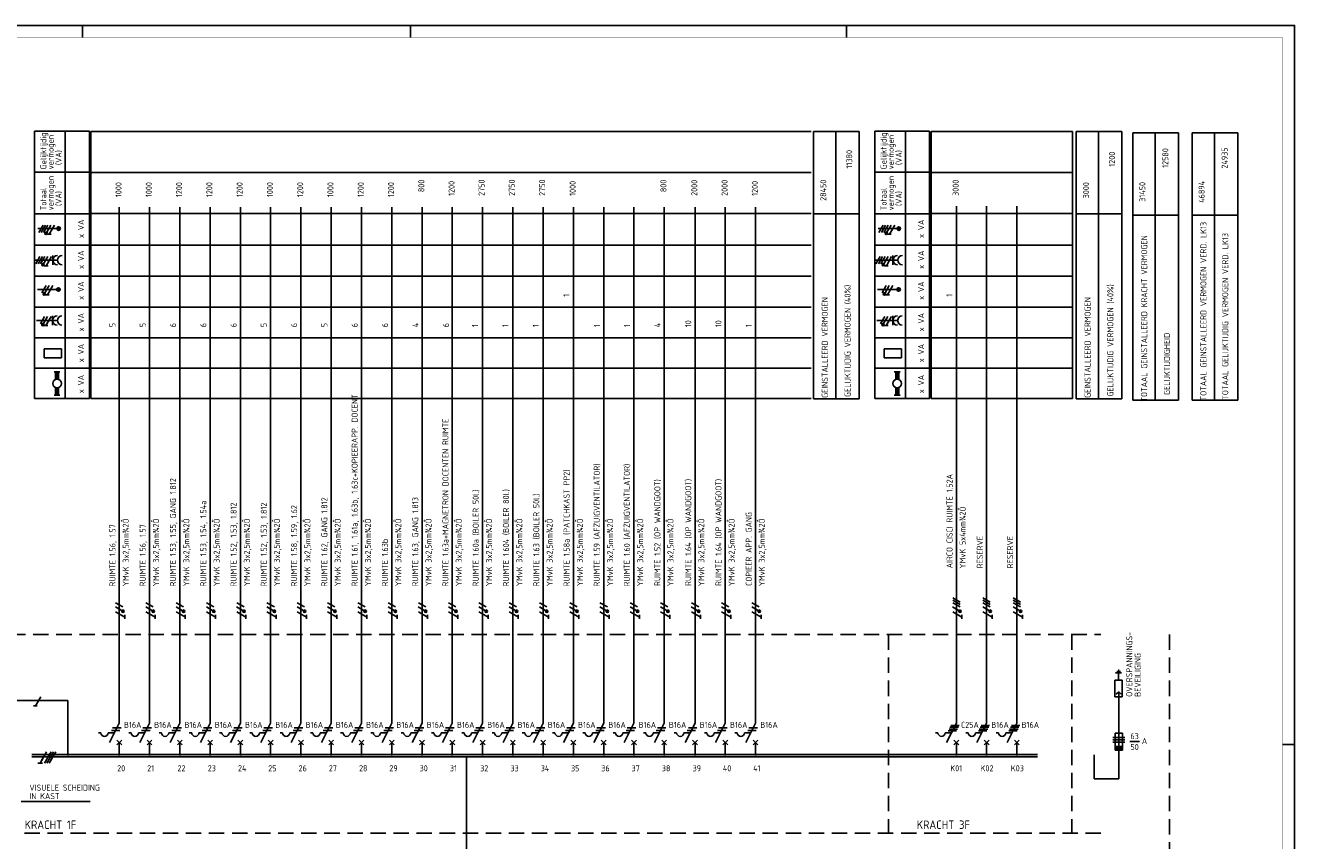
# Model space of a CAD drawing. Header units: millimetres. Extents: x 0 to 841, y 0 to 594.
# Tile 4 of 4: x 317 to 841, y 257 to 594. Entities that reach past the tile are written whole.
import ezdxf
from ezdxf.enums import TextEntityAlignment as Align

# ---------------------------------------------------------------- set-up
doc = ezdxf.new("R2010")
doc.units = ezdxf.units.MM
doc.linetypes.add('HIDDEN', pattern=[9.525, 6.35, -3.175])
doc.layers.get('0').update_dxf_attribs({"linetype": 'CONTINUOUS'})
for name, color, linetype in [('1', 7, 'CONTINUOUS'), ('40', 1, 'CONTINUOUS'), ('70', 1, 'CONTINUOUS'), ('71', 2, 'CONTINUOUS'), ('73', 4, 'CONTINUOUS'), ('BLOKASP', 9, 'CONTINUOUS'), ('EL$2B---_KADER', 4, 'CONTINUOUS'), ('LIJN018', 210, 'CONTINUOUS'), ('LIJN025', 10, 'CONTINUOUS'), ('LIJN035', 50, 'CONTINUOUS'), ('LIJN050', 90, 'CONTINUOUS'), ('TEKST25', 10, 'CONTINUOUS'), ('TEKST35', 50, 'CONTINUOUS'), ('TEKST50', 90, 'CONTINUOUS')]:
    doc.layers.add(name, color=color, linetype=linetype)
doc.styles.add('5_0', font='iso.shx')
doc.styles.add('ISO', font='ISO.SHX')
doc.styles.add('NEN', font='iso.shx')
doc.styles.add('ROMAND', font='romand')

# ---------------------------------------------------------------- blocks, each defined once
blk = doc.blocks.new('A1')
at = {"layer": 'LIJN025'}
for p, q in [((340.5, 589), (340.5, 594)), ((476, 589), (476, 594)), ((656, 589), (656, 594)), ((836, 297), (841, 297))]:
    blk.add_line(p, q, dxfattribs=at)
blk.add_lwpolyline([(0, 0), (0, 594), (841, 594), (841, 0)], close=True, dxfattribs=at)
at = {"layer": 'LIJN050', "const_width": 0.2}
blk.add_lwpolyline([(836, 5), (836, 589), (25, 589), (25, 5)], close=True, dxfattribs=at)
at = {"layer": 'TEKST25', "style": 'ROMAND', "width": 2.899115}
blk.add_attdef('STATUS', text='', height=2.5, dxfattribs=at).set_placement((795, 71.5), (834, 71.5), align=Align.FIT)
at = {"layer": 'TEKST25', "style": 'ISO'}
for tag, p in [('E', (796.25, 66)), ('NAAM-E', (807.75, 66)), ('DATUM-E', (826, 66)), ('D', (796.25, 61)), ('NAAM-D', (807.75, 61)), ('DATUM-D', (826, 61)), ('C', (796.25, 56)), ('NAAM-C', (807.75, 56)), ('DATUM-C', (826, 56)), ('B', (796.25, 51)), ('NAAM-B', (807.75, 51)), ('DATUM-B', (826, 51)), ('A', (796.25, 46)), ('NAAM-A', (807.75, 46)), ('DATUM-A', (826, 46))]:
    blk.add_attdef(tag, text='', height=2.5, dxfattribs=at).set_placement(p, align=Align.CENTER)
for tag, p in [('DATUM', (673.75, 36.25)), ('SCHAAL', (709, 36.25)), ('GETEKEND', (739.25, 36.25)), ('GECONTOL.', (774, 36.25)), ('FORMAAT', (804.25, 28.25))]:
    blk.add_attdef(tag, p, '', height=2.5, dxfattribs=at)
at = {"layer": 'TEKST35', "style": 'ISO'}
for tag, p in [('PROJECT', (675.5, 72.5)), ('PLAATS', (675.5, 63.5)), ('INSTALLATIE-REGEL1', (675.5, 52.5)), ('INSTALLATIE-REGEL2', (675.5, 43.5))]:
    blk.add_attdef(tag, p, '', height=4, dxfattribs=at)
blk.add_attdef('PROJ.NR.', text='', height=4, dxfattribs=at).set_placement((822, 23), align=Align.CENTER)
at = {"layer": 'TEKST50', "style": 'ISO'}
blk.add_attdef('FILE-NAAM', text='', height=5, dxfattribs=at).set_placement((814.5, 7.5), align=Align.CENTER)

msp = doc.modelspace()

# ---------------------------------------------------------------- linework, layer by layer
at = {"color": 10}
for p, q in [((325.72, 293.99), (323.02, 289.3)), ((327.6, 293.99), (324.89, 289.3)), ((328.54, 293.99), (325.83, 289.3)), ((328.54, 293.99), (325.83, 289.3)), ((329.47, 293.99), (326.77, 289.3)), ((323.95, 289.3), (322.08, 289.3))]:
    msp.add_line(p, q, dxfattribs=at)
msp.add_line((328.54, 293.99), (325.83, 289.3))
at = {"color": 10, "const_width": 0.469}
msp.add_lwpolyline([(324.03, 290.59, 1), (323.63, 290.83, 1)], format="xyb", close=True, dxfattribs=at)
at = {"layer": '1', "color": 1}
for p, q in [((702.85, 355.8), (699.82, 357.55)), ((702.85, 354.8), (699.82, 356.55)), ((715.35, 355.8), (712.32, 357.55)), ((715.35, 354.8), (712.32, 356.55)), ((727.85, 355.8), (724.82, 357.55)), ((727.85, 354.8), (724.82, 356.55)), ((357.15, 352.07), (354.16, 353.8)), ((357.23, 353.8), (354.19, 355.55)), ((357.98, 349.64), (354.19, 351.82)), ((369.65, 352.07), (366.66, 353.8)), ((369.73, 353.8), (366.69, 355.55)), ((370.48, 349.64), (366.69, 351.82)), ((382.15, 352.07), (379.16, 353.8)), ((382.23, 353.8), (379.19, 355.55)), ((382.98, 349.64), (379.19, 351.82)), ((394.65, 352.07), (391.66, 353.8)), ((394.73, 353.8), (391.69, 355.55)), ((395.48, 349.64), (391.69, 351.82)), ((407.15, 352.07), (404.16, 353.8)), ((407.23, 353.8), (404.19, 355.55)), ((407.98, 349.64), (404.19, 351.82)), ((419.65, 352.07), (416.66, 353.8)), ((419.73, 353.8), (416.69, 355.55)), ((420.48, 349.64), (416.69, 351.82)), ((432.15, 352.07), (429.16, 353.8)), ((432.23, 353.8), (429.19, 355.55)), ((432.98, 349.64), (429.19, 351.82)), ((444.65, 352.07), (441.66, 353.8)), ((444.73, 353.8), (441.69, 355.55)), ((445.48, 349.64), (441.69, 351.82)), ((457.15, 352.07), (454.16, 353.8)), ((457.23, 353.8), (454.19, 355.55)), ((457.98, 349.64), (454.19, 351.82)), ((469.65, 352.07), (466.66, 353.8)), ((469.73, 353.8), (466.69, 355.55)), ((470.48, 349.64), (466.69, 351.82)), ((482.15, 352.07), (479.16, 353.8)), ((482.23, 353.8), (479.19, 355.55)), ((482.98, 349.64), (479.19, 351.82)), ((494.65, 352.07), (491.66, 353.8)), ((494.73, 353.8), (491.69, 355.55)), ((495.48, 349.64), (491.69, 351.82)), ((507.15, 352.07), (504.16, 353.8)), ((507.23, 353.8), (504.19, 355.55)), ((507.98, 349.64), (504.19, 351.82)), ((519.65, 352.07), (516.66, 353.8)), ((519.73, 353.8), (516.69, 355.55)), ((520.48, 349.64), (516.69, 351.82)), ((532.15, 352.07), (529.16, 353.8)), ((532.23, 353.8), (529.19, 355.55)), ((532.98, 349.64), (529.19, 351.82)), ((544.65, 352.07), (541.66, 353.8)), ((544.73, 353.8), (541.69, 355.55)), ((545.48, 349.64), (541.69, 351.82)), ((557.15, 352.07), (554.16, 353.8)), ((557.23, 353.8), (554.19, 355.55)), ((557.98, 349.64), (554.19, 351.82)), ((569.65, 352.07), (566.66, 353.8)), ((569.73, 353.8), (566.69, 355.55)), ((570.48, 349.64), (566.69, 351.82)), ((582.15, 352.07), (579.16, 353.8)), ((582.23, 353.8), (579.19, 355.55)), ((582.98, 349.64), (579.19, 351.82)), ((594.87, 352.07), (591.88, 353.8)), ((595.7, 349.64), (591.91, 351.82)), ((594.95, 353.8), (591.92, 355.55)), ((607.37, 352.07), (604.38, 353.8)), ((608.2, 349.64), (604.41, 351.82)), ((607.45, 353.8), (604.42, 355.55)), ((619.87, 352.07), (616.88, 353.8)), ((620.7, 349.64), (616.91, 351.82)), ((619.95, 353.8), (616.92, 355.55)), ((702.77, 352.07), (699.78, 353.8)), ((703.6, 349.64), (699.81, 351.82)), ((702.85, 353.8), (699.82, 355.55)), ((715.27, 352.07), (712.28, 353.8)), ((716.1, 349.64), (712.31, 351.82)), ((715.35, 353.8), (712.32, 355.55)), ((727.77, 352.07), (724.78, 353.8)), ((728.6, 349.64), (724.81, 351.82)), ((727.85, 353.8), (724.82, 355.55)), ((323.29, 316.69), (321.11, 312.9)), ((765.91, 299.94), (770.91, 299.94)), ((770.91, 299.94), (765.91, 299.94)), ((765.91, 298.94), (770.91, 298.94)), ((765.91, 297.94), (770.91, 297.94))]:
    msp.add_line(p, q, dxfattribs=at)
at = {"layer": '1', "color": 2}
for p, q in [((766.83, 323.63), (769.83, 323.63)), ((766.83, 316.63), (766.83, 323.63)), ((769.83, 323.63), (769.83, 316.63)), ((766.83, 316.63), (769.83, 316.63)), ((351.69, 297.84), (355.71, 305.87)), ((364.19, 297.84), (368.21, 305.87)), ((376.69, 297.84), (380.71, 305.87)), ((389.19, 297.84), (393.21, 305.87)), ((401.69, 297.84), (405.71, 305.87)), ((414.19, 297.84), (418.21, 305.87)), ((426.69, 297.84), (430.71, 305.87)), ((439.19, 297.84), (443.21, 305.87)), ((451.69, 297.84), (455.71, 305.87)), ((464.19, 297.84), (468.21, 305.87)), ((476.69, 297.84), (480.71, 305.87)), ((489.19, 297.84), (493.21, 305.87)), ((501.69, 297.84), (505.71, 305.87)), ((514.19, 297.84), (518.21, 305.87)), ((526.69, 297.84), (530.71, 305.87)), ((539.19, 297.84), (543.21, 305.87)), ((551.69, 297.84), (555.71, 305.87)), ((564.19, 297.84), (568.21, 305.87)), ((576.69, 297.84), (580.71, 305.87)), ((589.42, 297.84), (593.43, 305.87)), ((601.92, 297.84), (605.93, 305.87)), ((614.42, 297.84), (618.43, 305.87)), ((697.31, 297.84), (701.33, 305.87)), ((709.81, 297.84), (713.83, 305.87)), ((722.31, 297.84), (726.33, 305.87)), ((347.11, 301.84), (348.11, 301.84)), ((351.11, 301.84), (353.69, 301.84)), ((359.61, 301.84), (360.61, 301.84)), ((363.61, 301.84), (366.19, 301.84)), ((372.11, 301.84), (373.11, 301.84)), ((376.11, 301.84), (378.69, 301.84)), ((384.61, 301.84), (385.61, 301.84)), ((388.61, 301.84), (391.19, 301.84)), ((397.11, 301.84), (398.11, 301.84)), ((401.11, 301.84), (403.69, 301.84)), ((409.61, 301.84), (410.61, 301.84)), ((413.61, 301.84), (416.19, 301.84)), ((422.11, 301.84), (423.11, 301.84)), ((426.11, 301.84), (428.69, 301.84)), ((434.61, 301.84), (435.61, 301.84)), ((438.61, 301.84), (441.19, 301.84)), ((447.11, 301.84), (448.11, 301.84)), ((451.11, 301.84), (453.69, 301.84)), ((459.61, 301.84), (460.61, 301.84)), ((463.61, 301.84), (466.19, 301.84)), ((472.11, 301.84), (473.11, 301.84)), ((476.11, 301.84), (478.69, 301.84)), ((484.61, 301.84), (485.61, 301.84)), ((488.61, 301.84), (491.19, 301.84)), ((497.11, 301.84), (498.11, 301.84)), ((501.11, 301.84), (503.69, 301.84)), ((509.61, 301.84), (510.61, 301.84)), ((513.61, 301.84), (516.19, 301.84)), ((522.11, 301.84), (523.11, 301.84)), ((526.11, 301.84), (528.69, 301.84)), ((534.61, 301.84), (535.61, 301.84)), ((538.61, 301.84), (541.19, 301.84)), ((547.11, 301.84), (548.11, 301.84)), ((551.11, 301.84), (553.69, 301.84)), ((559.61, 301.84), (560.61, 301.84)), ((563.61, 301.84), (566.19, 301.84)), ((572.11, 301.84), (573.11, 301.84)), ((576.11, 301.84), (578.69, 301.84)), ((584.83, 301.84), (585.83, 301.84)), ((588.83, 301.84), (591.42, 301.84)), ((597.33, 301.84), (598.33, 301.84)), ((601.33, 301.84), (603.92, 301.84)), ((609.83, 301.84), (610.83, 301.84)), ((613.83, 301.84), (616.42, 301.84)), ((692.73, 301.84), (693.73, 301.84)), ((696.73, 301.84), (699.31, 301.84)), ((705.23, 301.84), (706.23, 301.84)), ((709.23, 301.84), (711.81, 301.84)), ((717.73, 301.84), (718.73, 301.84)), ((721.73, 301.84), (724.31, 301.84)), ((766.91, 301.69), (769.91, 301.69)), ((766.91, 294.69), (766.91, 301.69)), ((769.91, 301.69), (769.91, 294.69)), ((769.91, 296.19), (766.91, 296.19)), ((769.91, 295.94), (766.91, 295.94)), ((769.91, 295.69), (766.91, 295.69)), ((769.91, 295.44), (766.91, 295.44)), ((769.91, 295.19), (766.91, 295.19)), ((769.91, 294.94), (766.91, 294.94)), ((769.91, 294.69), (766.91, 294.69))]:
    msp.add_line(p, q, dxfattribs=at)
at = {"layer": '1', "color": 1}
for centre in [(357.23, 352.05), (369.73, 352.05), (382.23, 352.05), (394.73, 352.05), (407.23, 352.05), (419.73, 352.05), (432.23, 352.05), (444.73, 352.05), (457.23, 352.05), (469.73, 352.05), (482.23, 352.05), (494.73, 352.05), (507.23, 352.05), (519.73, 352.05), (532.23, 352.05), (544.73, 352.05), (557.23, 352.05), (569.73, 352.05), (582.23, 352.05), (594.95, 352.05), (607.45, 352.05), (619.95, 352.05), (702.85, 352.05), (715.35, 352.05), (727.85, 352.05)]:
    msp.add_circle(centre, 0.5, dxfattribs=at)
at = {"layer": '1', "color": 2}
for centre in [(349.61, 301.84), (362.11, 301.84), (374.61, 301.84), (387.11, 301.84), (399.61, 301.84), (412.11, 301.84), (424.61, 301.84), (437.11, 301.84), (449.61, 301.84), (462.11, 301.84), (474.61, 301.84), (487.11, 301.84), (499.61, 301.84), (512.11, 301.84), (524.61, 301.84), (537.11, 301.84), (549.61, 301.84), (562.11, 301.84), (574.61, 301.84), (587.33, 301.84), (599.83, 301.84), (612.33, 301.84), (695.23, 301.84), (707.73, 301.84), (720.23, 301.84)]:
    msp.add_arc(centre, 1.5, 180, 0, dxfattribs=at)
at = {"layer": '70'}
for p, q in [((357.97, 348.92), (357.97, 350.48)), ((370.47, 348.92), (370.47, 350.48)), ((382.97, 348.92), (382.97, 350.48)), ((395.47, 348.92), (395.47, 350.48)), ((407.97, 348.92), (407.97, 350.48)), ((420.47, 348.92), (420.47, 350.48)), ((432.97, 348.92), (432.97, 350.48)), ((445.47, 348.92), (445.47, 350.48)), ((457.97, 348.92), (457.97, 350.48)), ((470.47, 348.92), (470.47, 350.48)), ((482.97, 348.92), (482.97, 350.48)), ((495.47, 348.92), (495.47, 350.48)), ((507.97, 348.92), (507.97, 350.48)), ((520.47, 348.92), (520.47, 350.48)), ((532.97, 348.92), (532.97, 350.48)), ((545.47, 348.92), (545.47, 350.48)), ((557.97, 348.92), (557.97, 350.48)), ((570.47, 348.92), (570.47, 350.48)), ((582.97, 348.92), (582.97, 350.48)), ((595.69, 348.92), (595.69, 350.48)), ((608.19, 348.92), (608.19, 350.48)), ((620.69, 348.92), (620.69, 350.48)), ((703.59, 348.92), (703.59, 350.48)), ((716.09, 348.92), (716.09, 350.48)), ((728.59, 348.92), (728.59, 350.48)), ((769.58, 326.63), (767.08, 326.63)), ((769.08, 327.13), (767.58, 327.13)), ((768.58, 327.63), (768.08, 327.63)), ((768.33, 326.63), (768.33, 323.63)), ((321.8, 312.9), (320.24, 312.9)), ((698.69, 304.09), (702.19, 304.09)), ((699.06, 304.84), (702.56, 304.84)), ((711.19, 304.09), (714.69, 304.09)), ((711.56, 304.84), (715.06, 304.84)), ((723.69, 304.09), (727.19, 304.09)), ((724.06, 304.84), (727.56, 304.84)), ((352.44, 302.84), (355.94, 302.84)), ((352.94, 303.84), (356.44, 303.84)), ((364.94, 302.84), (368.44, 302.84)), ((365.44, 303.84), (368.94, 303.84)), ((377.44, 302.84), (380.94, 302.84)), ((377.94, 303.84), (381.44, 303.84)), ((389.94, 302.84), (393.44, 302.84)), ((390.44, 303.84), (393.94, 303.84)), ((402.44, 302.84), (405.94, 302.84)), ((402.94, 303.84), (406.44, 303.84)), ((414.94, 302.84), (418.44, 302.84)), ((415.44, 303.84), (418.94, 303.84)), ((427.44, 302.84), (430.94, 302.84)), ((427.94, 303.84), (431.44, 303.84)), ((439.94, 302.84), (443.44, 302.84)), ((440.44, 303.84), (443.94, 303.84)), ((452.44, 302.84), (455.94, 302.84)), ((452.94, 303.84), (456.44, 303.84)), ((464.94, 302.84), (468.44, 302.84)), ((465.44, 303.84), (468.94, 303.84)), ((477.44, 302.84), (480.94, 302.84)), ((477.94, 303.84), (481.44, 303.84)), ((489.94, 302.84), (493.44, 302.84)), ((490.44, 303.84), (493.94, 303.84)), ((502.44, 302.84), (505.94, 302.84)), ((502.94, 303.84), (506.44, 303.84)), ((514.94, 302.84), (518.44, 302.84)), ((515.44, 303.84), (518.94, 303.84)), ((527.44, 302.84), (530.94, 302.84)), ((527.94, 303.84), (531.44, 303.84)), ((539.94, 302.84), (543.44, 302.84)), ((540.44, 303.84), (543.94, 303.84)), ((552.44, 302.84), (555.94, 302.84)), ((552.94, 303.84), (556.44, 303.84)), ((564.94, 302.84), (568.44, 302.84)), ((565.44, 303.84), (568.94, 303.84)), ((577.44, 302.84), (580.94, 302.84)), ((577.94, 303.84), (581.44, 303.84)), ((590.17, 302.84), (593.67, 302.84)), ((590.67, 303.84), (594.17, 303.84)), ((602.67, 302.84), (606.17, 302.84)), ((603.17, 303.84), (606.67, 303.84)), ((615.17, 302.84), (618.67, 302.84)), ((615.67, 303.84), (619.17, 303.84)), ((697.94, 302.59), (701.44, 302.59)), ((698.31, 303.34), (701.81, 303.34)), ((710.44, 302.59), (713.94, 302.59)), ((710.81, 303.34), (714.31, 303.34)), ((722.94, 302.59), (726.44, 302.59)), ((723.31, 303.34), (726.81, 303.34)), ((772.93, 298.2), (776.93, 298.2))]:
    msp.add_line(p, q, dxfattribs=at)
at = {"layer": '70', "const_width": 0.5}
for points in [[(357.23, 352.3, 1), (357.23, 351.8, 1)], [(369.73, 352.3, 1), (369.73, 351.8, 1)], [(382.23, 352.3, 1), (382.23, 351.8, 1)], [(394.73, 352.3, 1), (394.73, 351.8, 1)], [(407.23, 352.3, 1), (407.23, 351.8, 1)], [(419.73, 352.3, 1), (419.73, 351.8, 1)], [(432.23, 352.3, 1), (432.23, 351.8, 1)], [(444.73, 352.3, 1), (444.73, 351.8, 1)], [(457.23, 352.3, 1), (457.23, 351.8, 1)], [(469.73, 352.3, 1), (469.73, 351.8, 1)], [(482.23, 352.3, 1), (482.23, 351.8, 1)], [(544.73, 352.3, 1), (544.73, 351.8, 1)], [(557.23, 352.3, 1), (557.23, 351.8, 1)], [(569.73, 352.3, 1), (569.73, 351.8, 1)], [(582.23, 352.3, 1), (582.23, 351.8, 1)], [(594.95, 352.3, 1), (594.95, 351.8, 1)], [(607.45, 352.3, 1), (607.45, 351.8, 1)], [(619.95, 352.3, 1), (619.95, 351.8, 1)], [(702.85, 352.3, 1), (702.85, 351.8, 1)], [(715.35, 352.3, 1), (715.35, 351.8, 1)], [(727.85, 352.3, 1), (727.85, 351.8, 1)]]:
    msp.add_lwpolyline(points, format="xyb", close=True, dxfattribs=at)
at = {"layer": '70'}
for centre, start, end in [((494.73, 352.05), 90, 270), ((494.73, 352.05), 270, 90), ((507.23, 352.05), 90, 270), ((507.23, 352.05), 270, 90), ((519.73, 352.05), 90, 270), ((519.73, 352.05), 270, 90), ((532.23, 352.05), 90, 270), ((532.23, 352.05), 270, 90)]:
    msp.add_arc(centre, 0.25, start, end, dxfattribs=at)
at = {"layer": '71'}
for p, q in [((767.36, 317.78), (768.36, 318.78)), ((769.36, 317.78), (768.36, 318.78)), ((768.37, 282.78), (768.37, 318.78)), ((354.71, 296.84), (356.71, 298.84)), ((356.71, 296.84), (354.71, 298.84)), ((369.21, 296.84), (367.21, 298.84)), ((367.21, 296.84), (369.21, 298.84)), ((381.71, 296.84), (379.71, 298.84)), ((379.71, 296.84), (381.71, 298.84)), ((394.21, 296.84), (392.21, 298.84)), ((392.21, 296.84), (394.21, 298.84)), ((406.71, 296.84), (404.71, 298.84)), ((404.71, 296.84), (406.71, 298.84)), ((419.21, 296.84), (417.21, 298.84)), ((417.21, 296.84), (419.21, 298.84)), ((431.71, 296.84), (429.71, 298.84)), ((429.71, 296.84), (431.71, 298.84)), ((444.21, 296.84), (442.21, 298.84)), ((442.21, 296.84), (444.21, 298.84)), ((456.71, 296.84), (454.71, 298.84)), ((454.71, 296.84), (456.71, 298.84)), ((469.21, 296.84), (467.21, 298.84)), ((467.21, 296.84), (469.21, 298.84)), ((481.71, 296.84), (479.71, 298.84)), ((479.71, 296.84), (481.71, 298.84)), ((494.21, 296.84), (492.21, 298.84)), ((492.21, 296.84), (494.21, 298.84)), ((506.71, 296.84), (504.71, 298.84)), ((504.71, 296.84), (506.71, 298.84)), ((519.21, 296.84), (517.21, 298.84)), ((517.21, 296.84), (519.21, 298.84)), ((531.71, 296.84), (529.71, 298.84)), ((529.71, 296.84), (531.71, 298.84)), ((542.21, 296.84), (544.21, 298.84)), ((544.21, 296.84), (542.21, 298.84)), ((554.71, 296.84), (556.71, 298.84)), ((556.71, 296.84), (554.71, 298.84)), ((567.21, 296.84), (569.21, 298.84)), ((569.21, 296.84), (567.21, 298.84)), ((579.71, 296.84), (581.71, 298.84)), ((581.71, 296.84), (579.71, 298.84)), ((592.43, 296.84), (594.43, 298.84)), ((594.43, 296.84), (592.43, 298.84)), ((604.93, 296.84), (606.93, 298.84)), ((606.93, 296.84), (604.93, 298.84)), ((617.43, 296.84), (619.43, 298.84)), ((619.43, 296.84), (617.43, 298.84)), ((700.33, 296.84), (702.33, 298.84)), ((702.33, 296.84), (700.33, 298.84)), ((712.83, 296.84), (714.83, 298.84)), ((714.83, 296.84), (712.83, 298.84)), ((725.33, 296.84), (727.33, 298.84)), ((727.33, 296.84), (725.33, 298.84)), ((758.18, 282.78), (758.18, 292.78))]:
    msp.add_line(p, q, dxfattribs=at)
at = {"layer": '73'}
for p, q in [((319.54, 292.85), (734.78, 292.85)), ((319.54, 291.85), (734.78, 291.85))]:
    msp.add_line(p, q, dxfattribs=at)
msp.add_solid([(734.78, 291.85), (734.78, 292.85), (319.54, 291.85), (319.54, 292.85)], dxfattribs=at)
at = {"layer": 'BLOKASP', "color": 9, "linetype": 'Continuous'}
for p, q in [((320.69, 439.83), (320.69, 550.3)), ((320.69, 550.3), (343.36, 550.3)), ((333.36, 439.83), (333.36, 550.3)), ((343.36, 439.83), (343.36, 550.3)), ((667.61, 439.83), (667.61, 550.3)), ((667.61, 550.3), (690.28, 550.3)), ((680.28, 439.83), (680.28, 550.3)), ((690.28, 439.83), (690.28, 550.3)), ((320.69, 533.38), (343.36, 533.38)), ((667.61, 533.38), (690.28, 533.38)), ((320.69, 516.14), (343.36, 516.14)), ((667.61, 516.14), (690.28, 516.14)), ((320.69, 503.26), (343.36, 503.26)), ((667.61, 503.26), (690.28, 503.26)), ((320.69, 490.39), (343.36, 490.39)), ((667.61, 490.39), (690.28, 490.39)), ((320.69, 477.68), (343.36, 477.68)), ((667.61, 477.68), (690.28, 477.68)), ((320.69, 464.9), (343.36, 464.9)), ((667.61, 464.9), (690.28, 464.9)), ((320.69, 452.46), (343.36, 452.46)), ((667.61, 452.46), (690.28, 452.46)), ((320.69, 439.83), (343.36, 439.83)), ((667.61, 439.83), (690.28, 439.83))]:
    msp.add_line(p, q, dxfattribs=at)
at = {"layer": 'BLOKASP', "color": 9}
for p, q in [((330.16, 510.1), (322.08, 510.1)), ((324.23, 511.54), (322.48, 508.51)), ((325.23, 511.54), (323.48, 508.51)), ((326.23, 511.54), (324.48, 508.51)), ((327.48, 511.54), (325.75, 508.55)), ((328.98, 511.54), (326.79, 507.75)), ((677.08, 510.1), (669, 510.1)), ((671.14, 511.54), (669.39, 508.51)), ((672.14, 511.54), (670.39, 508.51)), ((673.14, 511.54), (671.39, 508.51)), ((674.39, 511.54), (672.67, 508.55)), ((675.89, 511.54), (673.71, 507.75)), ((327.57, 507.75), (326.01, 507.75)), ((674.48, 507.75), (672.93, 507.75)), ((322.96, 498.54), (321.21, 495.51)), ((323.96, 498.54), (322.21, 495.51)), ((324.96, 498.54), (323.21, 495.51)), ((326.21, 498.54), (324.48, 495.55)), ((327.71, 498.54), (325.52, 494.75)), ((328.26, 495.14), (328.26, 498.9)), ((669.87, 498.54), (668.12, 495.51)), ((670.87, 498.54), (669.12, 495.51)), ((671.87, 498.54), (670.12, 495.51)), ((673.12, 498.54), (671.4, 495.55)), ((674.62, 498.54), (672.44, 494.75)), ((675.17, 495.14), (675.17, 498.9)), ((321.17, 497.02), (330.26, 497.02)), ((326.3, 494.75), (324.74, 494.75)), ((668.08, 497.02), (677.17, 497.02)), ((673.21, 494.75), (671.66, 494.75)), ((330.09, 484.91), (321.89, 484.91)), ((325.47, 486.52), (323.72, 483.49)), ((326.72, 486.52), (324.99, 483.54)), ((326.81, 482.74), (325.26, 482.74)), ((328.22, 486.52), (326.03, 482.74)), ((677.01, 484.91), (668.81, 484.91)), ((672.39, 486.52), (670.64, 483.49)), ((673.64, 486.52), (671.91, 483.54)), ((673.73, 482.74), (672.17, 482.74)), ((675.14, 486.52), (672.95, 482.74)), ((321.57, 472.12), (330.17, 472.12)), ((324.87, 473.82), (323.12, 470.79)), ((326.12, 473.82), (324.39, 470.84)), ((327.62, 473.82), (325.43, 470.04)), ((328.17, 470.24), (328.17, 474)), ((668.49, 472.12), (677.09, 472.12)), ((671.79, 473.82), (670.04, 470.79)), ((673.04, 473.82), (671.31, 470.84)), ((674.54, 473.82), (672.35, 470.04)), ((675.09, 470.24), (675.09, 474)), ((326.21, 470.04), (324.66, 470.04)), ((673.13, 470.04), (671.57, 470.04)), ((324.63, 456.68), (324.63, 460.43)), ((324.63, 460.43), (331.82, 460.43)), ((324.63, 456.68), (331.82, 456.68)), ((331.82, 456.68), (331.82, 460.43)), ((671.55, 456.68), (671.55, 460.43)), ((671.55, 460.43), (678.74, 460.43)), ((671.55, 456.68), (678.74, 456.68)), ((678.74, 456.68), (678.74, 460.43)), ((675.72, 450.9), (678.12, 450.9)), ((676.32, 447.8), (676.32, 450.9)), ((677.52, 447.8), (677.52, 450.9)), ((678.12, 441.3), (675.72, 441.3)), ((676.32, 444.41), (676.32, 441.3)), ((677.52, 444.41), (677.52, 441.3))]:
    msp.add_line(p, q, dxfattribs=at)
at = {"layer": 'BLOKASP'}
for p, q in [((328.81, 450.9), (331.21, 450.9)), ((329.41, 447.8), (329.41, 450.9)), ((330.61, 447.8), (330.61, 450.9)), ((331.21, 441.3), (328.81, 441.3)), ((329.41, 444.41), (329.41, 441.3)), ((330.61, 444.41), (330.61, 441.3))]:
    msp.add_line(p, q, dxfattribs=at)
at = {"layer": 'BLOKASP', "color": 9, "const_width": 0.5}
for points in [[(325.26, 508.12, 1), (325.76, 508.12, 1)], [(672.17, 508.12, 1), (672.67, 508.12, 1)], [(323.99, 495.12, 1), (324.49, 495.12, 1)], [(670.9, 495.12, 1), (671.4, 495.12, 1)], [(324.5, 483.1, 1), (325, 483.1, 1)], [(671.42, 483.1, 1), (671.92, 483.1, 1)], [(323.9, 470.4, 1), (324.4, 470.4, 1)], [(670.82, 470.4, 1), (671.32, 470.4, 1)]]:
    msp.add_lwpolyline(points, format="xyb", close=True, dxfattribs=at)
at = {"layer": 'BLOKASP', "color": 9}
for centre, radius in [((325.51, 508.12), 0.5), ((330.66, 510.1), 0.75), ((330.66, 510.1), 0.5), ((330.66, 510.1), 0.25), ((672.42, 508.12), 0.5), ((677.58, 510.1), 0.75), ((677.58, 510.1), 0.5), ((677.58, 510.1), 0.25), ((324.24, 495.12), 0.5), ((671.15, 495.12), 0.5), ((324.75, 483.1), 0.5), ((330.59, 484.91), 0.75), ((330.59, 484.91), 0.5), ((330.59, 484.91), 0.25), ((671.67, 483.1), 0.5), ((677.51, 484.91), 0.75), ((677.51, 484.91), 0.5), ((677.51, 484.91), 0.25), ((324.15, 470.4), 0.5), ((671.07, 470.4), 0.5), ((676.92, 446.1), 1.8)]:
    msp.add_circle(centre, radius, dxfattribs=at)
at = {"layer": 'BLOKASP'}
msp.add_circle((330.01, 446.1), 1.8, dxfattribs=at)
at = {"layer": 'BLOKASP', "color": 9}
for centre in [(330.13, 497.02), (332.13, 497.02), (677.05, 497.02), (679.05, 497.02), (330.05, 472.12), (332.05, 472.12), (676.97, 472.12), (678.97, 472.12)]:
    msp.add_arc(centre, 1.88, 90, 270, dxfattribs=at)
at = {"layer": 'BLOKASP'}
for points in [[(329.41, 447.9), (330.61, 447.9), (329.41, 450.9), (330.61, 450.9)], [(329.41, 447.9), (329.41, 447.84), (330.01, 447.9)], [(330.61, 447.84), (330.61, 447.9), (330.07, 447.9)], [(329.41, 444.3), (329.41, 444.36), (329.95, 444.3)], [(329.41, 441.3), (330.61, 441.3), (329.41, 444.3), (330.61, 444.3)], [(330.61, 444.3), (330.61, 444.36), (330.07, 444.3)]]:
    msp.add_solid(points, dxfattribs=at)
at = {"layer": 'BLOKASP', "color": 9}
for points in [[(676.32, 447.9), (677.52, 447.9), (676.32, 450.9), (677.52, 450.9)], [(676.32, 447.9), (676.32, 447.84), (676.92, 447.9)], [(677.52, 447.84), (677.52, 447.9), (676.98, 447.9)], [(676.32, 444.3), (676.32, 444.36), (676.86, 444.3)], [(676.32, 441.3), (677.52, 441.3), (676.32, 444.3), (677.52, 444.3)], [(677.52, 444.3), (677.52, 444.36), (676.98, 444.3)]]:
    msp.add_solid(points, dxfattribs=at)
at = {"layer": 'LIJN018', "color": 9, "linetype": 'Continuous'}
for p, q in [((343.96, 439.86), (343.96, 550.2)), ((343.96, 550.2), (616.68, 550.2)), ((368.66, 550.2), (641.38, 550.2)), ((690.88, 439.86), (690.88, 550.2)), ((690.88, 550.2), (749.29, 550.2)), ((343.96, 533.2), (616.68, 533.2)), ((368.66, 533.2), (641.38, 533.2)), ((690.88, 533.2), (749.29, 533.2)), ((343.96, 516.24), (616.68, 516.24)), ((368.66, 516.24), (641.38, 516.24)), ((690.88, 516.24), (749.29, 516.24)), ((343.96, 503.24), (616.68, 503.24)), ((368.66, 503.24), (641.38, 503.24)), ((690.88, 503.24), (749.29, 503.24)), ((343.96, 490.46), (616.68, 490.46)), ((368.66, 490.46), (641.38, 490.46)), ((690.88, 490.46), (749.29, 490.46)), ((343.96, 477.66), (616.68, 477.66)), ((368.66, 477.66), (641.38, 477.66)), ((690.88, 477.66), (749.29, 477.66)), ((343.96, 464.96), (616.68, 464.96)), ((368.66, 464.96), (641.38, 464.96)), ((690.88, 464.96), (749.29, 464.96)), ((343.96, 452.46), (616.68, 452.46)), ((368.66, 452.46), (641.38, 452.46)), ((690.88, 452.46), (749.29, 452.46)), ((343.96, 439.86), (616.68, 439.86)), ((368.66, 439.86), (641.38, 439.86)), ((690.88, 439.86), (749.29, 439.86))]:
    msp.add_line(p, q, dxfattribs=at)
at = {"layer": 'LIJN018', "color": 9}
msp.add_line((749.29, 439.86), (749.29, 550.2), dxfattribs=at)
at = {"layer": 'LIJN025', "linetype": 'Continuous'}
for p, q in [((642.36, 439.82), (642.36, 550.23)), ((642.36, 550.23), (661.15, 550.23)), ((651.53, 439.82), (651.53, 550.07)), ((661.15, 439.82), (661.15, 550.23)), ((750.87, 439.82), (750.87, 550.23)), ((750.87, 550.23), (769.66, 550.23)), ((760.03, 439.82), (760.03, 550.07)), ((769.66, 439.82), (769.66, 550.23)), ((774.23, 439.16), (774.23, 549.57)), ((774.23, 549.57), (793.03, 549.57)), ((783.4, 439.16), (783.4, 549.41)), ((793.03, 439.16), (793.03, 549.57)), ((798.7, 439.16), (798.7, 549.57)), ((798.7, 549.57), (817.49, 549.57)), ((807.86, 439.16), (807.86, 549.41)), ((817.49, 439.16), (817.49, 549.57)), ((642.36, 516.23), (661.15, 516.23)), ((750.87, 516.23), (769.66, 516.23)), ((774.23, 515.57), (793.03, 515.57)), ((798.7, 515.57), (817.49, 515.57))]:
    msp.add_line(p, q, dxfattribs=at)
at = {"layer": 'LIJN025'}
for p, q in [((642.36, 439.82), (661.15, 439.82)), ((750.87, 439.82), (769.66, 439.82)), ((774.23, 439.16), (793.03, 439.16)), ((798.7, 439.16), (817.49, 439.16)), ((315.23, 273.42), (343.73, 273.42))]:
    msp.add_line(p, q, dxfattribs=at)
at = {"layer": 'LIJN025', "linetype": 'HIDDEN'}
for p, q in [((34.42, 342.42), (761.03, 342.42)), ((673.33, 342.42), (673.33, 260.42)), ((748.98, 342.42), (748.98, 260.42)), ((789.33, 342.42), (789.33, 177.17)), ((761.03, 260.42), (34.42, 260.42))]:
    msp.add_line(p, q, dxfattribs=at)
at = {"layer": 'LIJN035'}
for p, q in [((355.71, 305.87), (355.71, 518.87)), ((368.21, 305.87), (368.21, 518.87)), ((380.71, 305.87), (380.71, 518.87)), ((393.21, 305.87), (393.21, 518.87)), ((405.71, 305.87), (405.71, 518.87)), ((418.21, 305.87), (418.21, 518.87)), ((430.71, 305.87), (430.71, 518.87)), ((443.21, 305.87), (443.21, 518.87)), ((455.71, 305.87), (455.71, 518.87)), ((468.21, 305.87), (468.21, 518.87)), ((480.71, 305.87), (480.71, 518.87)), ((493.21, 305.87), (493.21, 518.87)), ((505.71, 305.87), (505.71, 518.87)), ((518.21, 305.87), (518.21, 518.87)), ((530.71, 305.87), (530.71, 518.87)), ((543.21, 305.87), (543.21, 518.87)), ((555.71, 305.87), (555.71, 518.87)), ((568.21, 305.87), (568.21, 518.87)), ((580.71, 305.87), (580.71, 518.87)), ((593.43, 305.87), (593.43, 518.87)), ((605.93, 305.87), (605.93, 518.87)), ((618.43, 305.87), (618.43, 518.87)), ((701.33, 305.87), (701.33, 519.37)), ((713.83, 305.87), (713.83, 519.37)), ((726.33, 305.87), (726.33, 519.37)), ((293.75, 315.17), (334.42, 315.17)), ((334.42, 292.42), (334.42, 315.17)), ((334.42, 292.42), (334.42, 297.92)), ((355.71, 292.42), (355.71, 297.92)), ((368.21, 292.42), (368.21, 297.92)), ((380.71, 292.42), (380.71, 297.92)), ((393.21, 292.42), (393.21, 297.92)), ((405.71, 292.42), (405.71, 297.92)), ((418.21, 292.42), (418.21, 297.92)), ((430.71, 292.42), (430.71, 297.92)), ((443.21, 292.42), (443.21, 297.92)), ((455.71, 292.42), (455.71, 297.92)), ((468.21, 292.42), (468.21, 297.92)), ((480.71, 292.42), (480.71, 297.92)), ((493.21, 292.42), (493.21, 297.92)), ((505.71, 292.42), (505.71, 297.92)), ((518.21, 292.42), (518.21, 297.92)), ((530.71, 292.42), (530.71, 297.92)), ((543.21, 292.42), (543.21, 297.92)), ((555.71, 292.42), (555.71, 297.92)), ((568.21, 292.42), (568.21, 297.92)), ((580.71, 292.42), (580.71, 297.92)), ((593.43, 292.42), (593.43, 297.92)), ((605.93, 292.42), (605.93, 297.92)), ((618.43, 292.42), (618.43, 297.92)), ((701.33, 292.42), (701.33, 297.92)), ((713.83, 292.42), (713.83, 297.92)), ((726.33, 292.42), (726.33, 297.92)), ((499.06, 238.52), (499.06, 291.92)), ((758.18, 282.78), (768.37, 282.78))]:
    msp.add_line(p, q, dxfattribs=at)

# ---------------------------------------------------------------- block references
at = {"layer": 'EL$2B---_KADER'}
msp.add_blockref('A1', (0, 0), dxfattribs=at)

# ---------------------------------------------------------------- texts
at = {"layer": '40', "style": 'NEN'}
for s, p in [('11380', (658.34, 538.73)), ('1200', (766.84, 538.73)), ('12580', (788.88, 539.22)), ('24935', (813.34, 539.22)), ('28450', (647.61, 525.91)), ('3000', (756.12, 525.91)), ('31450', (779.36, 525.24)), ('46894', (803.83, 525.24)), ('TOTAAL GEINSTALLEERD VERMOGEN VERD. LK13', (804.6, 475.96)), ('TOTAAL GEINSTALLEERD KRACHT VERMOGEN', (780.14, 472.96)), ('TOTAAL GELIJKTIJDIG VERMOGEN VERD. LK13', (813.6, 473.81)), ('GELIJKTIJDIG VERMOGEN (40%)', (657.66, 463.69)), ('GELIJKTIJDIG VERMOGEN (40%)', (766.17, 463.9)), ('GEINSTALLEERD VERMOGEN', (648.27, 460.95)), ('GEINSTALLEERD VERMOGEN', (756.77, 460.95)), ('GELIJKTIJDIGHEID ', (789.54, 454.95))]:
    msp.add_text(s, height=2.5, rotation=90, dxfattribs=at).set_placement(p, align=Align.CENTER)
for s, p in [('1000', (356.64, 523.07)), ('1000', (369.14, 523.07)), ('1200', (381.64, 523.07)), ('1200', (394.14, 523.07)), ('1200', (406.64, 523.07)), ('1000', (419.14, 523.07)), ('1200', (431.64, 523.07)), ('1000', (444.14, 523.07)), ('1200', (456.64, 523.07)), ('1200', (469.14, 523.07)), (' 800', (481.64, 523.57)), ('1200', (494.14, 523.57)), ('2750', (506.54, 523.57)), ('2750', (519.04, 523.57)), ('2750', (531.54, 523.57)), ('1000', (544.14, 523.57)), (' 800', (581.64, 523.57)), ('2000', (594.37, 523.57)), ('2000', (606.87, 523.57)), ('1200', (619.37, 523.57)), ('3000', (702.27, 523.57)), ('1', (541.54, 481.93)), ('1', (699.67, 481.93)), ('10', (591.86, 469.33)), ('10', (604.36, 469.33)), ('5', (354.14, 469.33)), ('5', (366.64, 469.33)), ('6', (379.14, 469.33)), ('6', (391.64, 469.33)), ('6', (404.14, 469.33)), ('5', (416.64, 469.33)), ('6', (429.14, 469.33)), ('5', (441.64, 469.33)), ('6', (454.14, 469.33)), ('6', (466.64, 469.33)), ('4', (479.24, 469.33)), ('6', (491.84, 469.33)), ('1', (503.84, 469.4)), ('1', (516.34, 469.4)), ('1', (528.94, 469.4)), ('1', (554.22, 469.33)), ('1', (566.64, 469.33)), ('4', (579.14, 469.33)), ('1', (616.86, 469.33)), ('RUIMTE 1.61, 1.61a, 1.63b, 1.63c+KOPIEERAPP. DOCENT', (454.14, 362.27)), ('RUIMTE 1.63a+MAGNETRON DOCENTEN RUIMTE', (491.64, 362.27)), ('RUIMTE 1.59 (AFZUIGVENTILATOR)', (554.12, 362.27)), ('RUIMTE 1.60 (AFZUIGVENTILATOR)', (566.53, 362.27)), ('RUIMTE 1.53, 1.55, GANG 1.812', (379.14, 362.27)), ('RUIMTE 1.58a (PATCHKAST PP2)', (541.64, 362.27)), ('RUIMTE 1.52 (OP WANDGOOT)', (579.14, 362.47)), ('RUIMTE 1.64 (OP WANDGOOT)', (591.87, 362.47)), ('RUIMTE 1.64 (OP WANDGOOT)', (604.37, 362.47)), ('AIRCO CISCI RUIMTE 1.52A', (699.77, 369.77)), ('RUIMTE 1.60a (BOILER 50l.)', (504.14, 362.27)), ('RUIMTE 1.604 (BOILER 80l.)', (516.64, 362.27)), ('RUIMTE 1.53, 1.54, 1.54a', (391.64, 362.27)), ('RUIMTE 1.52, 1.53, 1.812', (404.14, 362.27)), ('RUIMTE 1.52, 1.53, 1.812', (416.64, 362.27)), ('RUIMTE 1.58, 1.59, 1.62', (429.14, 362.27)), ('RUIMTE 1.62, GANG 1.812', (441.64, 362.27)), ('RUIMTE 1.63, GANG 1.813', (479.14, 362.27)), ('RUIMTE 1.63 (BOILER 50l.)', (529.14, 362.27)), ('COPIEER APP. GANG', (616.87, 362.47)), (' YMvK 5x4mm¾2Ô', (705.15, 368.07)), ('RUIMTE 1.56, 1.57', (354.14, 362.27)), (' YMvK 3x2,5mm¾2Ô', (359.64, 360.77)), ('RUIMTE 1.56, 1.57', (366.64, 362.27)), (' YMvK 3x2,5mm¾2Ô', (372.14, 360.77)), (' YMvK 3x2,5mm¾2Ô', (384.64, 360.77)), (' YMvK 3x2,5mm¾2Ô', (397.14, 360.77)), (' YMvK 3x2,5mm¾2Ô', (409.64, 360.77)), (' YMvK 3x2,5mm¾2Ô', (422.04, 360.77)), (' YMvK 3x2,5mm¾2Ô', (434.64, 360.77)), (' YMvK 3x2,5mm¾2Ô', (447.14, 360.77)), (' YMvK 3x2,5mm¾2Ô', (459.64, 360.77)), (' YMvK 3x2,5mm¾2Ô', (472.14, 360.77)), (' YMvK 3x2,5mm¾2Ô', (484.64, 360.77)), (' YMvK 3x2,5mm¾2Ô', (497.14, 360.77)), (' YMvK 3x2,5mm¾2Ô', (509.64, 360.77)), (' YMvK 3x2,5mm¾2Ô', (522.14, 360.77)), (' YMvK 3x2,5mm¾2Ô', (534.64, 360.77)), (' YMvK 3x2,5mm¾2Ô', (547.14, 360.77)), (' YMvK 3x2,5mm¾2Ô', (559.62, 360.77)), (' YMvK 3x2,5mm¾2Ô', (572.03, 360.77)), (' YMvK 3x2,5mm¾2Ô', (584.53, 360.77)), (' YMvK 3x2,5mm¾2Ô', (597.26, 360.77)), (' YMvK 3x2,5mm¾2Ô', (609.76, 360.77)), (' YMvK 3x2,5mm¾2Ô', (622.26, 360.77)), ('RUIMTE 1.63b', (466.64, 362.27)), ('RESERVE', (712.27, 369.77)), ('RESERVE', (724.77, 369.77)), ('OVERSPANNINGS-', (773.98, 316.69)), ('BEVEILIGING', (777.48, 316.69))]:
    msp.add_text(s, height=2.5, rotation=90, dxfattribs=at).set_placement(p)
for s, p in [('B16A', (357.62, 303.85)), ('B16A', (370.12, 303.85)), ('B16A', (382.62, 303.85)), ('B16A', (395.12, 303.85)), ('B16A', (407.62, 303.85)), ('B16A', (420.12, 303.85)), ('B16A', (432.62, 303.85)), ('B16A', (445.12, 303.85)), ('B16A', (457.62, 303.85)), ('B16A', (470.12, 303.85)), ('B16A', (482.62, 303.85)), ('B16A', (495.12, 303.85)), ('B16A', (507.62, 303.85)), ('B16A', (520.12, 303.85)), ('B16A', (532.62, 303.85)), ('B16A', (545.12, 303.85)), ('B16A', (557.62, 303.85)), ('B16A', (570.12, 303.85)), ('B16A', (582.62, 303.85)), ('B16A', (595.35, 303.85)), ('B16A', (607.85, 303.85)), ('B16A', (620.35, 303.85)), ('C25A', (703.24, 303.85)), ('B16A', (715.74, 303.85)), ('B16A', (728.24, 303.85)), ('A', (777.93, 297.2))]:
    msp.add_text(s, height=2.5, dxfattribs=at).set_placement(p)
for s, p in [('63', (774.93, 299.2)), ('50', (774.93, 294.7))]:
    msp.add_text(s, height=2.5, dxfattribs=at).set_placement(p, align=Align.CENTER)
at = {"layer": 'BLOKASP', "color": 9, "linetype": 'Continuous', "style": 'NEN'}
for s, p in [('Gelijktijdig', (325.61, 534.55)), ('vermogen', (328.61, 534.55)), ('Gelijktijdig', (672.53, 534.55)), ('vermogen', (675.53, 534.55)), ('(VA)', (331.86, 536.3)), ('(VA)', (678.78, 536.3)), ('vermogen', (328.61, 517.63)), ('vermogen', (675.53, 517.63)), ('Totaal', (325.61, 517.63)), ('(VA)', (331.86, 519.38)), ('Totaal', (672.53, 517.63)), ('(VA)', (678.78, 519.38)), ('x VA', (341.11, 506.19)), ('x VA', (688.03, 506.19)), ('x VA', (341.11, 493.42)), ('x VA', (688.03, 493.42)), ('x VA', (341.11, 480.63)), ('x VA', (688.03, 480.63)), ('x VA', (341.11, 467.61)), ('x VA', (688.03, 467.61)), ('x VA', (341.11, 454.84)), ('x VA', (688.03, 454.84)), ('x VA', (341.11, 442.05)), ('x VA', (688.03, 442.05))]:
    msp.add_text(s, height=2.5, rotation=90, dxfattribs=at).set_placement(p)
at = {"layer": 'TEKST25', "style": '5_0'}
for s, p in [('20', (354.82, 285.92)), ('21', (367.21, 285.92)), ('22', (379.71, 285.92)), ('23', (392.21, 285.92)), ('24', (404.71, 285.92)), ('25', (417.21, 285.92)), ('26', (429.71, 285.92)), ('27', (442.21, 285.92)), ('28', (454.71, 285.92)), ('29', (467.21, 285.92)), ('30', (479.71, 285.92)), ('31', (492.21, 285.92)), ('32', (504.71, 285.92)), ('33', (517.21, 285.92)), ('34', (529.71, 285.92)), ('35', (542.21, 285.92)), ('36', (554.71, 285.92)), ('37', (567.21, 285.92)), ('38', (579.71, 285.92)), ('39', (592.43, 285.92)), ('40', (604.93, 285.92)), ('41', (617.43, 285.92)), ('K01', (698.83, 285.92)), ('K02', (711.33, 285.92)), ('K03', (723.83, 285.92)), ('VISUELE SCHEIDING', (318.6, 277.92)), ('IN KAST', (318.6, 274.42))]:
    msp.add_text(s, height=2.5, dxfattribs=at).set_placement(p)
at = {"layer": 'TEKST35', "linetype": 'HIDDEN', "style": 'ISO'}
for s, p in [('KRACHT 1F', (316.65, 262.11)), ('KRACHT 3F', (685, 262.11))]:
    msp.add_text(s, height=3.5, dxfattribs=at).set_placement(p)

doc.saveas('drawing.dxf')
